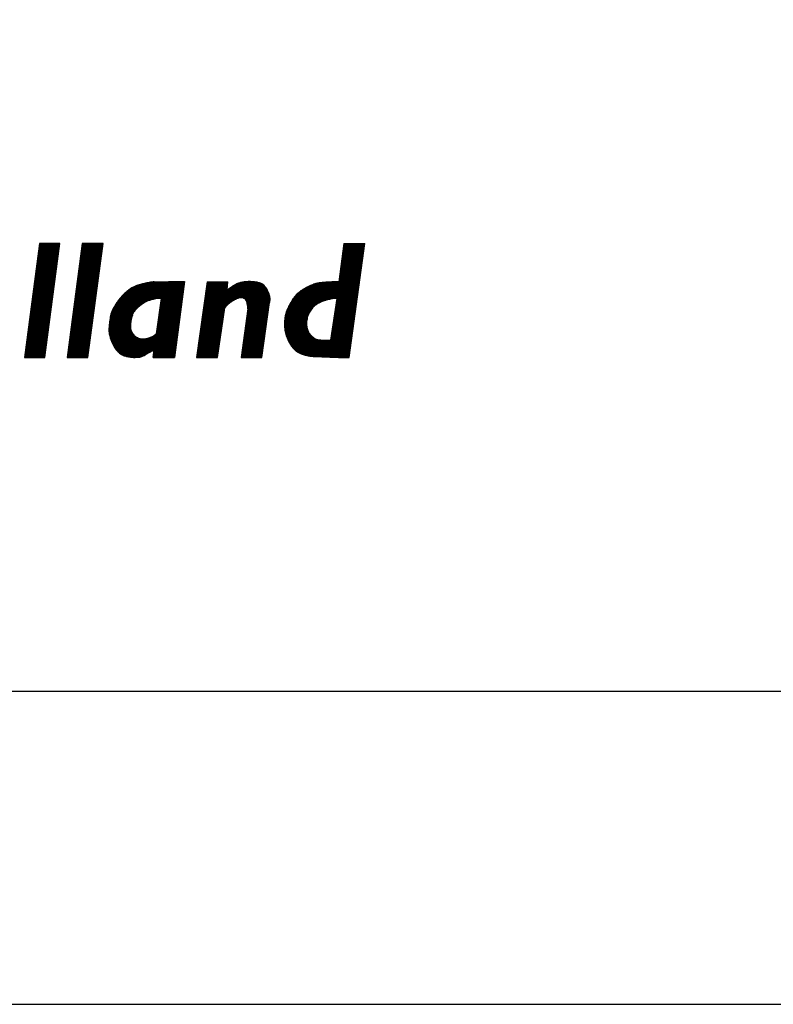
# Model space of a CAD drawing. Extents: x 272479 to 273074, y 965943 to 966363.
# Tile 15 of 25: x 272988 to 273000, y 965943 to 965959. Entities that reach past the tile are written whole.
import ezdxf
from ezdxf.enums import TextEntityAlignment as Align

# ---------------------------------------------------------------- set-up
doc = ezdxf.new("R2010")
doc.units = 0
doc.header["$LTSCALE"] = 0.25
doc.header["$MEASUREMENT"] = 0
doc.layers.get('0').update_dxf_attribs({"linetype": 'CONTINUOUS'})
doc.layers.add('01-CALQUE', color=1, linetype='CONTINUOUS')
doc.layers.add('SIV-VRI-TEKST', color=1, linetype='CONTINUOUS')
doc.styles.add('ISO', font='isocp.shx')

# ---------------------------------------------------------------- blocks, each defined once
blk = doc.blocks.new('NB_KAA0')
at = {"color": 1}
blk.add_lwpolyline([(1189, 0), (1189, 841), (0, 841), (0, 0)], close=True, dxfattribs=at)
at = {"color": 5}
blk.add_lwpolyline([(1179, 10), (1179, 831), (25, 831), (25, 10)], close=True, dxfattribs=at)
at = {"color": 1, "style": 'ISO', "width": 0.8}
blk.add_attdef('PLOTDATUM', (23, 10), '', height=2, rotation=90, dxfattribs=at)
blk.add_attdef('FILENAAM', text='', height=2, dxfattribs=at).set_placement((1179, 7), align=Align.RIGHT)
blk = doc.blocks.new('N-h-ond')
at = {"color": 0, "linetype": 'Continuous'}
for p, q in [((-80.214, 7.085), (-79.887, 7.085)), ((-80.212, 7.1), (-79.885, 7.1)), ((-80.21, 7.115), (-79.883, 7.115)), ((-80.208, 7.13), (-79.881, 7.13)), ((-80.206, 7.145), (-79.879, 7.145)), ((-79.533, 7.085), (-79.199, 7.085)), ((-79.531, 7.1), (-79.197, 7.1)), ((-79.529, 7.115), (-79.195, 7.115)), ((-79.527, 7.13), (-79.193, 7.13)), ((-79.525, 7.145), (-79.191, 7.145)), ((-75.356, 7.085), (-75.019, 7.085)), ((-75.354, 7.1), (-75.017, 7.1)), ((-75.352, 7.115), (-75.014, 7.115)), ((-75.35, 7.13), (-75.012, 7.13)), ((-75.348, 7.145), (-75.01, 7.145)), ((-80.236, 6.92), (-79.909, 6.92)), ((-80.234, 6.935), (-79.907, 6.935)), ((-80.232, 6.95), (-79.905, 6.95)), ((-80.23, 6.965), (-79.903, 6.965)), ((-80.228, 6.98), (-79.901, 6.98)), ((-80.226, 6.995), (-79.899, 6.995)), ((-80.224, 7.01), (-79.897, 7.01)), ((-80.222, 7.025), (-79.895, 7.025)), ((-80.22, 7.04), (-79.893, 7.04)), ((-80.218, 7.055), (-79.891, 7.055)), ((-80.216, 7.07), (-79.889, 7.07)), ((-79.555, 6.92), (-79.221, 6.92)), ((-79.553, 6.935), (-79.219, 6.935)), ((-79.551, 6.95), (-79.217, 6.95)), ((-79.549, 6.965), (-79.215, 6.965)), ((-79.547, 6.98), (-79.213, 6.98)), ((-79.545, 6.995), (-79.211, 6.995)), ((-79.543, 7.01), (-79.209, 7.01)), ((-79.541, 7.025), (-79.207, 7.025)), ((-79.539, 7.04), (-79.205, 7.04)), ((-79.537, 7.055), (-79.203, 7.055)), ((-79.535, 7.07), (-79.201, 7.07)), ((-75.377, 6.92), (-75.041, 6.92)), ((-75.375, 6.935), (-75.039, 6.935)), ((-75.373, 6.95), (-75.037, 6.95)), ((-75.371, 6.965), (-75.035, 6.965)), ((-75.369, 6.98), (-75.033, 6.98)), ((-75.367, 6.995), (-75.031, 6.995)), ((-75.365, 7.01), (-75.029, 7.01)), ((-75.364, 7.025), (-75.027, 7.025)), ((-75.362, 7.04), (-75.025, 7.04)), ((-75.36, 7.055), (-75.023, 7.055)), ((-75.358, 7.07), (-75.021, 7.07)), ((-80.256, 6.77), (-79.929, 6.77)), ((-80.254, 6.785), (-79.927, 6.785)), ((-80.252, 6.8), (-79.925, 6.8)), ((-80.25, 6.815), (-79.923, 6.815)), ((-80.248, 6.83), (-79.921, 6.83)), ((-80.246, 6.845), (-79.919, 6.845)), ((-80.244, 6.86), (-79.917, 6.86)), ((-80.242, 6.875), (-79.915, 6.875)), ((-80.24, 6.89), (-79.913, 6.89)), ((-80.238, 6.905), (-79.911, 6.905)), ((-79.574, 6.77), (-79.241, 6.77)), ((-79.572, 6.785), (-79.239, 6.785)), ((-79.57, 6.8), (-79.237, 6.8)), ((-79.568, 6.815), (-79.235, 6.815)), ((-79.566, 6.83), (-79.233, 6.83)), ((-79.564, 6.845), (-79.231, 6.845)), ((-79.562, 6.86), (-79.229, 6.86)), ((-79.56, 6.875), (-79.227, 6.875)), ((-79.559, 6.89), (-79.225, 6.89)), ((-79.557, 6.905), (-79.223, 6.905)), ((-75.396, 6.77), (-75.062, 6.77)), ((-75.394, 6.785), (-75.06, 6.785)), ((-75.392, 6.8), (-75.058, 6.8)), ((-75.391, 6.815), (-75.056, 6.815)), ((-75.389, 6.83), (-75.054, 6.83)), ((-75.387, 6.845), (-75.052, 6.845)), ((-75.385, 6.86), (-75.05, 6.86)), ((-75.383, 6.875), (-75.047, 6.875)), ((-75.381, 6.89), (-75.045, 6.89)), ((-75.379, 6.905), (-75.043, 6.905)), ((-80.278, 6.605), (-79.951, 6.605)), ((-80.276, 6.62), (-79.949, 6.62)), ((-80.274, 6.635), (-79.947, 6.635)), ((-80.272, 6.65), (-79.945, 6.65)), ((-80.27, 6.665), (-79.943, 6.665)), ((-80.268, 6.68), (-79.941, 6.68)), ((-80.266, 6.695), (-79.939, 6.695)), ((-80.264, 6.71), (-79.937, 6.71)), ((-80.262, 6.725), (-79.935, 6.725)), ((-80.26, 6.74), (-79.933, 6.74)), ((-80.258, 6.755), (-79.931, 6.755)), ((-79.596, 6.605), (-79.263, 6.605)), ((-79.594, 6.62), (-79.261, 6.62)), ((-79.592, 6.635), (-79.259, 6.635)), ((-79.59, 6.65), (-79.257, 6.65)), ((-79.588, 6.665), (-79.255, 6.665)), ((-79.586, 6.68), (-79.253, 6.68)), ((-79.584, 6.695), (-79.251, 6.695)), ((-79.582, 6.71), (-79.249, 6.71)), ((-79.58, 6.725), (-79.247, 6.725)), ((-79.578, 6.74), (-79.245, 6.74)), ((-79.576, 6.755), (-79.243, 6.755)), ((-75.418, 6.605), (-75.085, 6.605)), ((-75.416, 6.62), (-75.082, 6.62)), ((-75.414, 6.635), (-75.08, 6.635)), ((-75.412, 6.65), (-75.078, 6.65)), ((-75.41, 6.665), (-75.076, 6.665)), ((-75.408, 6.68), (-75.074, 6.68)), ((-75.406, 6.695), (-75.072, 6.695)), ((-75.404, 6.71), (-75.07, 6.71)), ((-75.402, 6.725), (-75.068, 6.725)), ((-75.4, 6.74), (-75.066, 6.74)), ((-75.398, 6.755), (-75.064, 6.755)), ((-80.297, 6.455), (-79.971, 6.455)), ((-80.296, 6.47), (-79.969, 6.47)), ((-80.294, 6.485), (-79.967, 6.485)), ((-80.292, 6.5), (-79.965, 6.5)), ((-80.29, 6.515), (-79.963, 6.515)), ((-80.288, 6.53), (-79.961, 6.53)), ((-80.286, 6.545), (-79.959, 6.545)), ((-80.284, 6.56), (-79.957, 6.56)), ((-80.282, 6.575), (-79.955, 6.575)), ((-80.28, 6.59), (-79.953, 6.59)), ((-79.616, 6.455), (-79.283, 6.455)), ((-79.614, 6.47), (-79.281, 6.47)), ((-79.612, 6.485), (-79.279, 6.485)), ((-79.61, 6.5), (-79.277, 6.5)), ((-79.608, 6.515), (-79.275, 6.515)), ((-79.606, 6.53), (-79.273, 6.53)), ((-79.604, 6.545), (-79.271, 6.545)), ((-79.602, 6.56), (-79.269, 6.56)), ((-79.6, 6.575), (-79.267, 6.575)), ((-79.598, 6.59), (-79.265, 6.59)), ((-78.697, 6.455), (-77.899, 6.455)), ((-78.664, 6.47), (-77.897, 6.47)), ((-78.624, 6.485), (-77.895, 6.485)), ((-78.573, 6.5), (-77.893, 6.5)), ((-78.512, 6.515), (-77.891, 6.515)), ((-78.429, 6.53), (-77.889, 6.53)), ((-77.542, 6.455), (-77.205, 6.455)), ((-77.54, 6.47), (-77.203, 6.47)), ((-77.538, 6.485), (-77.202, 6.485)), ((-77.536, 6.5), (-77.2, 6.5)), ((-77.534, 6.515), (-77.199, 6.515)), ((-77.532, 6.53), (-77.197, 6.53)), ((-77.14, 6.455), (-76.602, 6.455)), ((-77.117, 6.47), (-76.614, 6.47)), ((-77.091, 6.485), (-76.629, 6.485)), ((-77.061, 6.5), (-76.647, 6.5)), ((-77.026, 6.515), (-76.68, 6.515)), ((-76.966, 6.53), (-76.743, 6.53)), ((-75.924, 6.455), (-75.105, 6.455)), ((-75.891, 6.47), (-75.103, 6.47)), ((-75.855, 6.485), (-75.101, 6.485)), ((-75.814, 6.5), (-75.099, 6.5)), ((-75.76, 6.515), (-75.097, 6.515)), ((-75.625, 6.53), (-75.095, 6.53)), ((-75.425, 6.545), (-75.093, 6.545)), ((-75.423, 6.56), (-75.091, 6.56)), ((-75.421, 6.575), (-75.089, 6.575)), ((-75.419, 6.59), (-75.087, 6.59)), ((-80.319, 6.29), (-79.993, 6.29)), ((-80.317, 6.305), (-79.991, 6.305)), ((-80.315, 6.32), (-79.989, 6.32)), ((-80.313, 6.335), (-79.987, 6.335)), ((-80.311, 6.35), (-79.985, 6.35)), ((-80.309, 6.365), (-79.983, 6.365)), ((-80.307, 6.38), (-79.981, 6.38)), ((-80.305, 6.395), (-79.979, 6.395)), ((-80.303, 6.41), (-79.977, 6.41)), ((-80.301, 6.425), (-79.975, 6.425)), ((-80.299, 6.44), (-79.973, 6.44)), ((-79.637, 6.29), (-79.305, 6.29)), ((-79.635, 6.305), (-79.303, 6.305)), ((-79.633, 6.32), (-79.301, 6.32)), ((-79.631, 6.335), (-79.299, 6.335)), ((-79.629, 6.35), (-79.297, 6.35)), ((-79.627, 6.365), (-79.295, 6.365)), ((-79.625, 6.38), (-79.293, 6.38)), ((-79.623, 6.395), (-79.291, 6.395)), ((-79.621, 6.41), (-79.289, 6.41)), ((-79.62, 6.425), (-79.287, 6.425)), ((-79.618, 6.44), (-79.285, 6.44)), ((-78.905, 6.29), (-77.921, 6.29)), ((-78.891, 6.305), (-77.919, 6.305)), ((-78.878, 6.32), (-77.917, 6.32)), ((-78.863, 6.335), (-77.915, 6.335)), ((-78.848, 6.35), (-77.913, 6.35)), ((-78.832, 6.365), (-77.911, 6.365)), ((-78.814, 6.38), (-77.909, 6.38)), ((-78.796, 6.395), (-77.907, 6.395)), ((-78.775, 6.41), (-77.905, 6.41)), ((-78.752, 6.425), (-77.903, 6.425)), ((-78.726, 6.44), (-77.901, 6.44)), ((-77.565, 6.29), (-76.527, 6.29)), ((-77.563, 6.305), (-76.531, 6.305)), ((-77.561, 6.32), (-76.534, 6.32)), ((-77.559, 6.335), (-76.538, 6.335)), ((-77.557, 6.35), (-76.543, 6.35)), ((-77.555, 6.365), (-76.549, 6.365)), ((-77.553, 6.38), (-76.556, 6.38)), ((-77.551, 6.395), (-76.564, 6.395)), ((-77.549, 6.41), (-77.209, 6.41)), ((-77.546, 6.425), (-77.208, 6.425)), ((-77.544, 6.44), (-77.206, 6.44)), ((-77.207, 6.41), (-76.572, 6.41)), ((-77.185, 6.425), (-76.581, 6.425)), ((-77.162, 6.44), (-76.591, 6.44)), ((-76.139, 6.29), (-75.128, 6.29)), ((-76.127, 6.305), (-75.126, 6.305)), ((-76.114, 6.32), (-75.124, 6.32)), ((-76.1, 6.335), (-75.122, 6.335)), ((-76.084, 6.35), (-75.12, 6.35)), ((-76.067, 6.365), (-75.118, 6.365)), ((-76.048, 6.38), (-75.115, 6.38)), ((-76.027, 6.395), (-75.113, 6.395)), ((-76.004, 6.41), (-75.111, 6.41)), ((-75.979, 6.425), (-75.109, 6.425)), ((-75.953, 6.44), (-75.107, 6.44)), ((-80.339, 6.14), (-80.013, 6.14)), ((-80.337, 6.155), (-80.011, 6.155)), ((-80.335, 6.17), (-80.009, 6.17)), ((-80.333, 6.185), (-80.007, 6.185)), ((-80.331, 6.2), (-80.005, 6.2)), ((-80.329, 6.215), (-80.003, 6.215)), ((-80.327, 6.23), (-80.001, 6.23)), ((-80.325, 6.245), (-79.999, 6.245)), ((-80.323, 6.26), (-79.997, 6.26)), ((-80.321, 6.275), (-79.995, 6.275)), ((-79.657, 6.14), (-79.325, 6.14)), ((-79.655, 6.155), (-79.323, 6.155)), ((-79.653, 6.17), (-79.321, 6.17)), ((-79.651, 6.185), (-79.319, 6.185)), ((-79.649, 6.2), (-79.317, 6.2)), ((-79.647, 6.215), (-79.315, 6.215)), ((-79.645, 6.23), (-79.313, 6.23)), ((-79.643, 6.245), (-79.311, 6.245)), ((-79.641, 6.26), (-79.309, 6.26)), ((-79.639, 6.275), (-79.307, 6.275)), ((-79.012, 6.14), (-78.62, 6.14)), ((-79.003, 6.155), (-78.602, 6.155)), ((-78.993, 6.17), (-78.582, 6.17)), ((-78.984, 6.185), (-78.561, 6.185)), ((-78.974, 6.2), (-78.539, 6.2)), ((-78.963, 6.215), (-78.514, 6.215)), ((-78.952, 6.23), (-78.482, 6.23)), ((-78.941, 6.245), (-78.436, 6.245)), ((-78.929, 6.26), (-78.383, 6.26)), ((-78.917, 6.275), (-77.923, 6.275)), ((-78.282, 6.14), (-77.941, 6.14)), ((-78.28, 6.155), (-77.939, 6.155)), ((-78.278, 6.17), (-77.937, 6.17)), ((-78.276, 6.185), (-77.935, 6.185)), ((-78.274, 6.2), (-77.933, 6.2)), ((-78.271, 6.215), (-77.931, 6.215)), ((-78.269, 6.23), (-77.929, 6.23)), ((-78.267, 6.245), (-77.927, 6.245)), ((-78.265, 6.26), (-77.925, 6.26)), ((-77.587, 6.14), (-77.231, 6.14)), ((-77.584, 6.155), (-77.218, 6.155)), ((-77.582, 6.17), (-77.204, 6.17)), ((-77.58, 6.185), (-77.186, 6.185)), ((-77.578, 6.2), (-77.166, 6.2)), ((-77.576, 6.215), (-77.145, 6.215)), ((-77.574, 6.23), (-77.122, 6.23)), ((-77.572, 6.245), (-77.097, 6.245)), ((-77.57, 6.26), (-77.069, 6.26)), ((-77.568, 6.275), (-77.029, 6.275)), ((-76.945, 6.275), (-76.525, 6.275)), ((-76.923, 6.26), (-76.524, 6.26)), ((-76.911, 6.245), (-76.525, 6.245)), ((-76.902, 6.23), (-76.527, 6.23)), ((-76.896, 6.215), (-76.529, 6.215)), ((-76.892, 6.2), (-76.531, 6.2)), ((-76.888, 6.185), (-76.534, 6.185)), ((-76.884, 6.17), (-76.536, 6.17)), ((-76.882, 6.155), (-76.538, 6.155)), ((-76.88, 6.14), (-76.54, 6.14)), ((-76.229, 6.14), (-75.827, 6.14)), ((-76.221, 6.155), (-75.811, 6.155)), ((-76.214, 6.17), (-75.791, 6.17)), ((-76.206, 6.185), (-75.768, 6.185)), ((-76.198, 6.2), (-75.741, 6.2)), ((-76.189, 6.215), (-75.711, 6.215)), ((-76.18, 6.23), (-75.676, 6.23)), ((-76.171, 6.245), (-75.629, 6.245)), ((-76.161, 6.26), (-75.566, 6.26)), ((-76.15, 6.275), (-75.13, 6.275)), ((-75.477, 6.14), (-75.148, 6.14)), ((-75.475, 6.155), (-75.146, 6.155)), ((-75.473, 6.17), (-75.144, 6.17)), ((-75.47, 6.185), (-75.142, 6.185)), ((-75.468, 6.2), (-75.14, 6.2)), ((-75.466, 6.215), (-75.138, 6.215)), ((-75.464, 6.23), (-75.136, 6.23)), ((-75.461, 6.245), (-75.134, 6.245)), ((-75.459, 6.26), (-75.132, 6.26)), ((-80.361, 5.975), (-80.035, 5.975)), ((-80.359, 5.99), (-80.033, 5.99)), ((-80.357, 6.005), (-80.031, 6.005)), ((-80.355, 6.02), (-80.029, 6.02)), ((-80.353, 6.035), (-80.027, 6.035)), ((-80.351, 6.05), (-80.025, 6.05)), ((-80.349, 6.065), (-80.023, 6.065)), ((-80.347, 6.08), (-80.021, 6.08)), ((-80.345, 6.095), (-80.019, 6.095)), ((-80.343, 6.11), (-80.017, 6.11)), ((-80.341, 6.125), (-80.015, 6.125)), ((-79.679, 5.975), (-79.347, 5.975)), ((-79.677, 5.99), (-79.345, 5.99)), ((-79.675, 6.005), (-79.343, 6.005)), ((-79.673, 6.02), (-79.341, 6.02)), ((-79.671, 6.035), (-79.339, 6.035)), ((-79.669, 6.05), (-79.337, 6.05)), ((-79.667, 6.065), (-79.335, 6.065)), ((-79.665, 6.08), (-79.333, 6.08)), ((-79.663, 6.095), (-79.331, 6.095)), ((-79.661, 6.11), (-79.329, 6.11)), ((-79.659, 6.125), (-79.327, 6.125)), ((-79.074, 5.975), (-78.731, 5.975)), ((-79.071, 5.99), (-78.727, 5.99)), ((-79.068, 6.005), (-78.722, 6.005)), ((-79.064, 6.02), (-78.716, 6.02)), ((-79.06, 6.035), (-78.709, 6.035)), ((-79.055, 6.05), (-78.701, 6.05)), ((-79.05, 6.065), (-78.691, 6.065)), ((-79.043, 6.08), (-78.679, 6.08)), ((-79.036, 6.095), (-78.667, 6.095)), ((-79.028, 6.11), (-78.652, 6.11)), ((-79.02, 6.125), (-78.637, 6.125)), ((-78.305, 5.975), (-77.963, 5.975)), ((-78.303, 5.99), (-77.961, 5.99)), ((-78.301, 6.005), (-77.959, 6.005)), ((-78.299, 6.02), (-77.957, 6.02)), ((-78.297, 6.035), (-77.955, 6.035)), ((-78.295, 6.05), (-77.953, 6.05)), ((-78.293, 6.065), (-77.951, 6.065)), ((-78.291, 6.08), (-77.949, 6.08)), ((-78.288, 6.095), (-77.947, 6.095)), ((-78.286, 6.11), (-77.945, 6.11)), ((-78.284, 6.125), (-77.943, 6.125)), ((-77.61, 5.975), (-77.268, 5.975)), ((-77.608, 5.99), (-77.265, 5.99)), ((-77.606, 6.005), (-77.263, 6.005)), ((-77.604, 6.02), (-77.261, 6.02)), ((-77.601, 6.035), (-77.259, 6.035)), ((-77.599, 6.05), (-77.256, 6.05)), ((-77.597, 6.065), (-77.254, 6.065)), ((-77.595, 6.08), (-77.252, 6.08)), ((-77.593, 6.095), (-77.25, 6.095)), ((-77.591, 6.11), (-77.247, 6.11)), ((-77.589, 6.125), (-77.244, 6.125)), ((-76.899, 5.975), (-76.564, 5.975)), ((-76.896, 5.99), (-76.562, 5.99)), ((-76.894, 6.005), (-76.56, 6.005)), ((-76.892, 6.02), (-76.558, 6.02)), ((-76.89, 6.035), (-76.555, 6.035)), ((-76.888, 6.05), (-76.553, 6.05)), ((-76.886, 6.065), (-76.551, 6.065)), ((-76.884, 6.08), (-76.549, 6.08)), ((-76.882, 6.095), (-76.547, 6.095)), ((-76.88, 6.125), (-76.542, 6.125)), ((-76.88, 6.11), (-76.544, 6.11)), ((-76.286, 5.975), (-75.927, 5.975)), ((-76.283, 5.99), (-75.922, 5.99)), ((-76.28, 6.005), (-75.917, 6.005)), ((-76.276, 6.02), (-75.911, 6.02)), ((-76.272, 6.035), (-75.904, 6.035)), ((-76.267, 6.05), (-75.896, 6.05)), ((-76.262, 6.065), (-75.887, 6.065)), ((-76.256, 6.08), (-75.877, 6.08)), ((-76.249, 6.095), (-75.867, 6.095)), ((-76.243, 6.11), (-75.855, 6.11)), ((-76.236, 6.125), (-75.842, 6.125)), ((-75.502, 5.975), (-75.171, 5.975)), ((-75.5, 5.99), (-75.169, 5.99)), ((-75.498, 6.005), (-75.167, 6.005)), ((-75.495, 6.02), (-75.165, 6.02)), ((-75.493, 6.035), (-75.163, 6.035)), ((-75.491, 6.05), (-75.161, 6.05)), ((-75.489, 6.065), (-75.159, 6.065)), ((-75.486, 6.08), (-75.157, 6.08)), ((-75.484, 6.095), (-75.155, 6.095)), ((-75.482, 6.11), (-75.153, 6.11)), ((-75.479, 6.125), (-75.15, 6.125)), ((-80.381, 5.825), (-80.055, 5.825)), ((-80.379, 5.84), (-80.053, 5.84)), ((-80.377, 5.855), (-80.051, 5.855)), ((-80.375, 5.87), (-80.049, 5.87)), ((-80.373, 5.885), (-80.047, 5.885)), ((-80.371, 5.9), (-80.045, 5.9)), ((-80.369, 5.915), (-80.043, 5.915)), ((-80.367, 5.93), (-80.041, 5.93)), ((-80.365, 5.945), (-80.039, 5.945)), ((-80.363, 5.96), (-80.037, 5.96)), ((-79.698, 5.825), (-79.367, 5.825)), ((-79.696, 5.84), (-79.365, 5.84)), ((-79.694, 5.855), (-79.363, 5.855)), ((-79.692, 5.87), (-79.361, 5.87)), ((-79.69, 5.885), (-79.359, 5.885)), ((-79.688, 5.9), (-79.357, 5.9)), ((-79.686, 5.915), (-79.355, 5.915)), ((-79.684, 5.93), (-79.353, 5.93)), ((-79.682, 5.945), (-79.351, 5.945)), ((-79.681, 5.96), (-79.349, 5.96)), ((-79.094, 5.825), (-78.754, 5.825)), ((-79.093, 5.84), (-78.754, 5.84)), ((-79.092, 5.855), (-78.753, 5.855)), ((-79.09, 5.87), (-78.752, 5.87)), ((-79.089, 5.885), (-78.75, 5.885)), ((-79.087, 5.9), (-78.748, 5.9)), ((-79.084, 5.915), (-78.745, 5.915)), ((-79.082, 5.93), (-78.742, 5.93)), ((-79.08, 5.945), (-78.739, 5.945)), ((-79.077, 5.96), (-78.735, 5.96)), ((-78.327, 5.825), (-77.983, 5.825)), ((-78.325, 5.84), (-77.981, 5.84)), ((-78.322, 5.855), (-77.979, 5.855)), ((-78.32, 5.87), (-77.977, 5.87)), ((-78.318, 5.885), (-77.975, 5.885)), ((-78.316, 5.9), (-77.973, 5.9)), ((-78.314, 5.915), (-77.971, 5.915)), ((-78.312, 5.93), (-77.969, 5.93)), ((-78.31, 5.945), (-77.967, 5.945)), ((-78.308, 5.96), (-77.965, 5.96)), ((-77.631, 5.825), (-77.29, 5.825)), ((-77.629, 5.84), (-77.288, 5.84)), ((-77.627, 5.855), (-77.286, 5.855)), ((-77.625, 5.87), (-77.283, 5.87)), ((-77.623, 5.885), (-77.281, 5.885)), ((-77.62, 5.9), (-77.279, 5.9)), ((-77.618, 5.915), (-77.277, 5.915)), ((-77.616, 5.93), (-77.274, 5.93)), ((-77.614, 5.945), (-77.272, 5.945)), ((-77.612, 5.96), (-77.27, 5.96)), ((-76.919, 5.825), (-76.586, 5.825)), ((-76.917, 5.84), (-76.584, 5.84)), ((-76.915, 5.855), (-76.582, 5.855)), ((-76.913, 5.87), (-76.579, 5.87)), ((-76.911, 5.885), (-76.577, 5.885)), ((-76.909, 5.9), (-76.575, 5.9)), ((-76.907, 5.915), (-76.573, 5.915)), ((-76.905, 5.93), (-76.571, 5.93)), ((-76.903, 5.945), (-76.569, 5.945)), ((-76.901, 5.96), (-76.566, 5.96)), ((-76.296, 5.87), (-75.943, 5.87)), ((-76.296, 5.855), (-75.943, 5.855)), ((-76.295, 5.9), (-75.941, 5.9)), ((-76.295, 5.885), (-75.942, 5.885)), ((-76.295, 5.84), (-75.942, 5.84)), ((-76.295, 5.825), (-75.94, 5.825)), ((-76.294, 5.915), (-75.94, 5.915)), ((-76.292, 5.93), (-75.937, 5.93)), ((-76.291, 5.945), (-75.935, 5.945)), ((-76.289, 5.96), (-75.931, 5.96)), ((-75.525, 5.825), (-75.192, 5.825)), ((-75.522, 5.84), (-75.19, 5.84)), ((-75.52, 5.855), (-75.188, 5.855)), ((-75.518, 5.87), (-75.186, 5.87)), ((-75.516, 5.885), (-75.183, 5.885)), ((-75.513, 5.9), (-75.181, 5.9)), ((-75.511, 5.915), (-75.179, 5.915)), ((-75.509, 5.93), (-75.177, 5.93)), ((-75.507, 5.945), (-75.175, 5.945)), ((-75.504, 5.96), (-75.173, 5.96)), ((-80.401, 5.675), (-80.075, 5.675)), ((-80.399, 5.69), (-80.073, 5.69)), ((-80.397, 5.705), (-80.071, 5.705)), ((-80.395, 5.72), (-80.069, 5.72)), ((-80.393, 5.735), (-80.067, 5.735)), ((-80.391, 5.75), (-80.065, 5.75)), ((-80.389, 5.765), (-80.063, 5.765)), ((-80.387, 5.78), (-80.061, 5.78)), ((-80.385, 5.795), (-80.059, 5.795)), ((-80.383, 5.81), (-80.057, 5.81)), ((-79.718, 5.675), (-79.387, 5.675)), ((-79.716, 5.69), (-79.385, 5.69)), ((-79.714, 5.705), (-79.383, 5.705)), ((-79.712, 5.72), (-79.381, 5.72)), ((-79.71, 5.735), (-79.379, 5.735)), ((-79.708, 5.75), (-79.377, 5.75)), ((-79.706, 5.765), (-79.375, 5.765)), ((-79.704, 5.78), (-79.373, 5.78)), ((-79.702, 5.795), (-79.371, 5.795)), ((-79.7, 5.81), (-79.369, 5.81)), ((-79.096, 5.795), (-78.752, 5.795)), ((-79.096, 5.78), (-78.75, 5.78)), ((-79.096, 5.765), (-78.746, 5.765)), ((-79.095, 5.81), (-78.753, 5.81)), ((-79.095, 5.75), (-78.741, 5.75)), ((-79.095, 5.735), (-78.735, 5.735)), ((-79.093, 5.72), (-78.726, 5.72)), ((-79.091, 5.705), (-78.716, 5.705)), ((-79.089, 5.69), (-78.703, 5.69)), ((-79.085, 5.675), (-78.687, 5.675)), ((-78.385, 5.675), (-78.003, 5.675)), ((-78.364, 5.69), (-78.001, 5.69)), ((-78.345, 5.705), (-77.999, 5.705)), ((-78.342, 5.72), (-77.997, 5.72)), ((-78.339, 5.735), (-77.995, 5.735)), ((-78.337, 5.75), (-77.993, 5.75)), ((-78.335, 5.765), (-77.991, 5.765)), ((-78.333, 5.78), (-77.989, 5.78)), ((-78.331, 5.795), (-77.987, 5.795)), ((-78.329, 5.81), (-77.985, 5.81)), ((-77.652, 5.675), (-77.313, 5.675)), ((-77.65, 5.69), (-77.311, 5.69)), ((-77.648, 5.705), (-77.308, 5.705)), ((-77.646, 5.72), (-77.306, 5.72)), ((-77.644, 5.735), (-77.304, 5.735)), ((-77.642, 5.75), (-77.302, 5.75)), ((-77.64, 5.765), (-77.299, 5.765)), ((-77.637, 5.78), (-77.297, 5.78)), ((-77.635, 5.795), (-77.295, 5.795)), ((-77.633, 5.81), (-77.293, 5.81)), ((-76.94, 5.675), (-76.608, 5.675)), ((-76.937, 5.69), (-76.606, 5.69)), ((-76.935, 5.705), (-76.604, 5.705)), ((-76.933, 5.72), (-76.601, 5.72)), ((-76.931, 5.735), (-76.599, 5.735)), ((-76.929, 5.75), (-76.597, 5.75)), ((-76.927, 5.765), (-76.595, 5.765)), ((-76.925, 5.78), (-76.593, 5.78)), ((-76.923, 5.795), (-76.59, 5.795)), ((-76.921, 5.81), (-76.588, 5.81)), ((-76.293, 5.81), (-75.938, 5.81)), ((-76.292, 5.795), (-75.935, 5.795)), ((-76.29, 5.78), (-75.93, 5.78)), ((-76.288, 5.765), (-75.925, 5.765)), ((-76.285, 5.75), (-75.919, 5.75)), ((-76.282, 5.735), (-75.911, 5.735)), ((-76.279, 5.72), (-75.902, 5.72)), ((-76.275, 5.705), (-75.892, 5.705)), ((-76.271, 5.69), (-75.88, 5.69)), ((-76.266, 5.675), (-75.865, 5.675)), ((-75.547, 5.675), (-75.212, 5.675)), ((-75.545, 5.69), (-75.21, 5.69)), ((-75.543, 5.705), (-75.208, 5.705)), ((-75.54, 5.72), (-75.206, 5.72)), ((-75.538, 5.735), (-75.204, 5.735)), ((-75.536, 5.75), (-75.202, 5.75)), ((-75.534, 5.765), (-75.2, 5.765)), ((-75.531, 5.78), (-75.198, 5.78)), ((-75.529, 5.795), (-75.196, 5.795)), ((-75.527, 5.81), (-75.194, 5.81)), ((-80.423, 5.51), (-80.097, 5.51)), ((-80.421, 5.525), (-80.095, 5.525)), ((-80.419, 5.54), (-80.093, 5.54)), ((-80.417, 5.555), (-80.091, 5.555)), ((-80.415, 5.57), (-80.089, 5.57)), ((-80.413, 5.585), (-80.087, 5.585)), ((-80.411, 5.6), (-80.085, 5.6)), ((-80.409, 5.615), (-80.083, 5.615)), ((-80.407, 5.63), (-80.081, 5.63)), ((-80.405, 5.645), (-80.079, 5.645)), ((-80.403, 5.66), (-80.077, 5.66)), ((-79.74, 5.51), (-79.409, 5.51)), ((-79.738, 5.525), (-79.407, 5.525)), ((-79.736, 5.54), (-79.405, 5.54)), ((-79.734, 5.555), (-79.403, 5.555)), ((-79.732, 5.57), (-79.401, 5.57)), ((-79.73, 5.585), (-79.399, 5.585)), ((-79.728, 5.6), (-79.397, 5.6)), ((-79.726, 5.615), (-79.395, 5.615)), ((-79.724, 5.63), (-79.393, 5.63)), ((-79.722, 5.645), (-79.391, 5.645)), ((-79.72, 5.66), (-79.389, 5.66)), ((-79.081, 5.66), (-78.667, 5.66)), ((-79.076, 5.645), (-78.642, 5.645)), ((-79.071, 5.63), (-78.597, 5.63)), ((-79.066, 5.615), (-78.012, 5.615)), ((-79.061, 5.6), (-78.014, 5.6)), ((-79.055, 5.585), (-78.016, 5.585)), ((-79.049, 5.57), (-78.018, 5.57)), ((-79.042, 5.555), (-78.02, 5.555)), ((-79.035, 5.54), (-78.022, 5.54)), ((-79.028, 5.525), (-78.024, 5.525)), ((-79.02, 5.51), (-78.026, 5.51)), ((-78.5, 5.63), (-78.01, 5.63)), ((-78.451, 5.645), (-78.008, 5.645)), ((-78.412, 5.66), (-78.005, 5.66)), ((-77.675, 5.51), (-77.338, 5.51)), ((-77.673, 5.525), (-77.335, 5.525)), ((-77.671, 5.54), (-77.333, 5.54)), ((-77.669, 5.555), (-77.331, 5.555)), ((-77.667, 5.57), (-77.329, 5.57)), ((-77.665, 5.585), (-77.326, 5.585)), ((-77.663, 5.6), (-77.324, 5.6)), ((-77.661, 5.615), (-77.322, 5.615)), ((-77.659, 5.63), (-77.32, 5.63)), ((-77.656, 5.645), (-77.317, 5.645)), ((-77.654, 5.66), (-77.315, 5.66)), ((-76.962, 5.51), (-76.632, 5.51)), ((-76.96, 5.525), (-76.63, 5.525)), ((-76.958, 5.54), (-76.628, 5.54)), ((-76.956, 5.555), (-76.625, 5.555)), ((-76.954, 5.57), (-76.623, 5.57)), ((-76.952, 5.585), (-76.621, 5.585)), ((-76.95, 5.6), (-76.619, 5.6)), ((-76.948, 5.615), (-76.617, 5.615)), ((-76.946, 5.63), (-76.614, 5.63)), ((-76.944, 5.645), (-76.612, 5.645)), ((-76.942, 5.66), (-76.61, 5.66)), ((-76.26, 5.66), (-75.849, 5.66)), ((-76.255, 5.645), (-75.83, 5.645)), ((-76.248, 5.63), (-75.807, 5.63)), ((-76.242, 5.615), (-75.773, 5.615)), ((-76.235, 5.6), (-75.223, 5.6)), ((-76.228, 5.585), (-75.225, 5.585)), ((-76.22, 5.57), (-75.227, 5.57)), ((-76.211, 5.555), (-75.229, 5.555)), ((-76.202, 5.54), (-75.231, 5.54)), ((-76.193, 5.525), (-75.233, 5.525)), ((-76.182, 5.51), (-75.235, 5.51)), ((-75.556, 5.615), (-75.221, 5.615)), ((-75.554, 5.63), (-75.218, 5.63)), ((-75.552, 5.645), (-75.216, 5.645)), ((-75.549, 5.66), (-75.214, 5.66)), ((-80.443, 5.36), (-80.117, 5.36)), ((-80.441, 5.375), (-80.115, 5.375)), ((-80.439, 5.39), (-80.113, 5.39)), ((-80.437, 5.405), (-80.111, 5.405)), ((-80.435, 5.42), (-80.109, 5.42)), ((-80.433, 5.435), (-80.107, 5.435)), ((-80.431, 5.45), (-80.105, 5.45)), ((-80.429, 5.465), (-80.103, 5.465)), ((-80.427, 5.48), (-80.101, 5.48)), ((-80.425, 5.495), (-80.099, 5.495)), ((-79.759, 5.36), (-79.429, 5.36)), ((-79.757, 5.375), (-79.427, 5.375)), ((-79.755, 5.39), (-79.425, 5.39)), ((-79.753, 5.405), (-79.423, 5.405)), ((-79.751, 5.42), (-79.421, 5.42)), ((-79.749, 5.435), (-79.419, 5.435)), ((-79.747, 5.45), (-79.417, 5.45)), ((-79.745, 5.465), (-79.415, 5.465)), ((-79.743, 5.48), (-79.413, 5.48)), ((-79.741, 5.495), (-79.411, 5.495)), ((-79.011, 5.495), (-78.028, 5.495)), ((-79.002, 5.48), (-78.03, 5.48)), ((-78.992, 5.465), (-78.032, 5.465)), ((-78.98, 5.45), (-78.034, 5.45)), ((-78.967, 5.435), (-78.401, 5.435)), ((-78.953, 5.42), (-78.429, 5.42)), ((-78.936, 5.405), (-78.455, 5.405)), ((-78.916, 5.39), (-78.482, 5.39)), ((-78.893, 5.375), (-78.508, 5.375)), ((-78.863, 5.36), (-78.536, 5.36)), ((-78.387, 5.36), (-78.046, 5.36)), ((-78.385, 5.375), (-78.044, 5.375)), ((-78.383, 5.39), (-78.042, 5.39)), ((-78.381, 5.405), (-78.04, 5.405)), ((-78.379, 5.42), (-78.038, 5.42)), ((-78.377, 5.435), (-78.036, 5.435)), ((-77.697, 5.36), (-77.36, 5.36)), ((-77.695, 5.375), (-77.358, 5.375)), ((-77.692, 5.39), (-77.356, 5.39)), ((-77.69, 5.405), (-77.353, 5.405)), ((-77.688, 5.42), (-77.351, 5.42)), ((-77.686, 5.435), (-77.349, 5.435)), ((-77.684, 5.45), (-77.347, 5.45)), ((-77.682, 5.465), (-77.344, 5.465)), ((-77.68, 5.48), (-77.342, 5.48)), ((-77.678, 5.495), (-77.34, 5.495)), ((-76.983, 5.36), (-76.654, 5.36)), ((-76.981, 5.375), (-76.652, 5.375)), ((-76.979, 5.39), (-76.649, 5.39)), ((-76.976, 5.405), (-76.647, 5.405)), ((-76.974, 5.42), (-76.645, 5.42)), ((-76.972, 5.435), (-76.643, 5.435)), ((-76.97, 5.45), (-76.641, 5.45)), ((-76.968, 5.465), (-76.638, 5.465)), ((-76.966, 5.48), (-76.636, 5.48)), ((-76.964, 5.495), (-76.634, 5.495)), ((-76.17, 5.495), (-75.237, 5.495)), ((-76.158, 5.48), (-75.239, 5.48)), ((-76.144, 5.465), (-75.241, 5.465)), ((-76.129, 5.45), (-75.243, 5.45)), ((-76.112, 5.435), (-75.245, 5.435)), ((-76.092, 5.42), (-75.247, 5.42)), ((-76.065, 5.405), (-75.249, 5.405)), ((-76.037, 5.39), (-75.251, 5.39)), ((-75.992, 5.375), (-75.254, 5.375)), ((-75.934, 5.36), (-75.256, 5.36)), ((-80.447, 5.33), (-80.121, 5.33)), ((-80.445, 5.345), (-80.119, 5.345)), ((-79.763, 5.33), (-79.433, 5.33)), ((-79.761, 5.345), (-79.431, 5.345)), ((-78.815, 5.345), (-78.572, 5.345)), ((-78.705, 5.33), (-78.677, 5.33)), ((-78.391, 5.33), (-78.05, 5.33)), ((-78.389, 5.345), (-78.048, 5.345)), ((-77.701, 5.33), (-77.365, 5.33)), ((-77.699, 5.345), (-77.362, 5.345)), ((-76.987, 5.33), (-76.658, 5.33)), ((-76.985, 5.345), (-76.656, 5.345)), ((-75.838, 5.345), (-75.258, 5.345)), ((-75.433, 5.33), (-75.26, 5.33))]:
    blk.add_line(p, q, dxfattribs=at)
at = {"layer": 'SIV-VRI-TEKST', "color": 2, "linetype": 'Continuous'}
for p, q in [((-80.205, 7.147), (-80.447, 5.329)), ((-79.878, 7.147), (-80.205, 7.147)), ((-80.121, 5.329), (-79.878, 7.147)), ((-79.525, 7.147), (-79.763, 5.329)), ((-79.191, 7.147), (-79.525, 7.147)), ((-79.433, 5.329), (-79.191, 7.147)), ((-75.348, 7.147), (-75.426, 6.538)), ((-75.348, 7.147), (-75.01, 7.147)), ((-75.26, 5.329), (-75.01, 7.147)), ((-78.375, 6.536), (-78.147, 6.54)), ((-78.147, 6.54), (-77.888, 6.54)), ((-77.888, 6.54), (-78.05, 5.329)), ((-77.53, 6.538), (-77.701, 5.329)), ((-77.53, 6.538), (-77.196, 6.538)), ((-77.209, 6.408), (-77.196, 6.538)), ((-77.156, 6.444), (-77.125, 6.465)), ((-75.538, 6.536), (-75.609, 6.531)), ((-77.209, 6.408), (-77.156, 6.444)), ((-76.591, 6.441), (-76.581, 6.425)), ((-78.264, 6.267), (-78.344, 5.706)), ((-76.658, 5.329), (-76.531, 6.205)), ((-75.458, 6.27), (-75.558, 5.602)), ((-77.365, 5.329), (-77.246, 6.122)), ((-76.881, 6.104), (-76.987, 5.329)), ((-78.439, 5.414), (-78.52, 5.368)), ((-78.376, 5.449), (-78.439, 5.414)), ((-78.391, 5.329), (-78.376, 5.449)), ((-76.092, 5.42), (-76.03, 5.386)), ((-76.03, 5.386), (-75.964, 5.366)), ((-75.964, 5.366), (-75.891, 5.35)), ((-75.891, 5.35), (-75.802, 5.341)), ((-80.447, 5.329), (-80.121, 5.329)), ((-79.763, 5.329), (-79.433, 5.329)), ((-78.05, 5.329), (-78.391, 5.329)), ((-77.701, 5.329), (-77.365, 5.329)), ((-76.987, 5.329), (-76.658, 5.329)), ((-75.802, 5.341), (-75.7, 5.337)), ((-75.7, 5.337), (-75.572, 5.335)), ((-75.572, 5.335), (-75.408, 5.329)), ((-75.408, 5.329), (-75.26, 5.329))]:
    blk.add_line(p, q, dxfattribs=at)
at = {"layer": 'SIV-VRI-TEKST', "color": 7}
blk.add_line((-94.5, 0), (0, 0), dxfattribs=at)
at = {"layer": 'SIV-VRI-TEKST', "color": 2, "linetype": 'Continuous'}
for centre, radius, start, end in [((-78.387, 5.821), 0.706, 113.6702, 121.0416), ((-78.446, 5.955), 0.559, 105.3886, 113.6702), ((-78.001, 4.339), 2.235, 103.7266, 105.3886), ((-78.346, 5.752), 0.78, 100.9134, 103.7266), ((-78.128, 4.621), 1.932, 98.429, 100.9134), ((-78.357, 6.169), 0.367, 92.7285, 98.429), ((-76.925, 6.164), 0.361, 117.9392, 123.6815), ((-76.718, 5.775), 0.802, 114.0857, 117.9392), ((-76.943, 6.279), 0.25, 105.1544, 114.0858), ((-76.866, 5.993), 0.546, 99.1139, 105.1544), ((-76.868, 6.006), 0.532, 92.6453, 99.1139), ((-76.856, 5.751), 0.788, 87.3287, 92.6453), ((-76.848, 5.926), 0.613, 82.7769, 87.3287), ((-76.857, 5.855), 0.685, 78.47, 82.7769), ((-76.786, 6.203), 0.329, 68.5099, 78.47), ((-76.702, 6.417), 0.0994, 50.3197, 68.5099), ((-76.785, 6.316), 0.23, 41.8346, 50.3197), ((-76.813, 6.291), 0.267, 33.9622, 41.8346), ((-75.674, 5.928), 0.583, 115.7381, 119.183), ((-75.387, 5.333), 1.244, 113.9567, 115.7382), ((-75.552, 5.704), 0.837, 111.7848, 113.9567), ((-75.485, 5.535), 1.019, 109.4318, 111.7848), ((-75.609, 5.889), 0.644, 106.4723, 109.4318), ((-75.665, 6.077), 0.448, 104.1271, 106.4723), ((-75.697, 6.205), 0.316, 101.3347, 104.127), ((-75.672, 6.08), 0.444, 96.115, 101.3347), ((-75.363, 3.192), 3.348, 94.215, 96.115), ((-75.475, 5.606), 0.932, 91.2079, 93.8474), ((-75.444, 4.153), 2.385, 89.5576, 91.2079), ((-78.152, 5.642), 0.993, 136.8497, 141.9556), ((-78.35, 5.827), 0.722, 129.7107, 136.8496), ((-78.498, 6.005), 0.49, 121.0416, 129.7107), ((-76.884, 6.231), 0.36, 27.6277, 32.619), ((-77.217, 6.056), 0.736, 24.1387, 27.6277), ((-76.627, 6.321), 0.0896, 15.5084, 24.1387), ((-77.818, 5.99), 1.326, 13.2666, 15.5084), ((-76.664, 6.262), 0.14, 358.4666, 13.2667), ((-75.486, 5.79), 0.822, 141.8749, 144.8929), ((-75.801, 6.037), 0.422, 136.4439, 141.8749), ((-75.774, 6.012), 0.459, 131.2342, 136.4439), ((-75.731, 5.962), 0.524, 126.305, 131.2342), ((-75.712, 5.936), 0.557, 121.5225, 126.305), ((-75.342, 5.334), 1.263, 119.183, 121.5225), ((-78.172, 5.651), 0.971, 146.9743, 152.4231), ((-78.125, 5.62), 1.027, 141.9556, 146.9743), ((-78.272, 5.731), 0.537, 127.6328, 136.5642), ((-77.972, 5.343), 1.027, 123.2843, 127.6328), ((-78.365, 5.941), 0.312, 115.3856, 123.2843), ((-78.411, 6.038), 0.205, 108.469, 115.3856), ((-77.826, 4.285), 2.052, 106.2868, 108.469), ((-78.323, 5.987), 0.279, 94.7908, 106.2868), ((-78.296, 5.667), 0.601, 86.9574, 94.7908), ((-76.81, 5.786), 0.55, 136.8509, 142.356), ((-77.072, 6.032), 0.19, 127.4889, 136.8509), ((-76.621, 5.444), 0.932, 123.9224, 127.4889), ((-76.677, 5.527), 0.832, 120.1471, 123.9224), ((-76.938, 5.976), 0.312, 107.4261, 120.1471), ((-76.979, 6.109), 0.173, 90.326, 107.4261), ((-76.98, 6.196), 0.0858, 62.6592, 90.326), ((-76.975, 6.205), 0.0756, 33.1521, 62.6592), ((-77.035, 6.166), 0.147, 18.4688, 33.1521), ((-77.224, 6.103), 0.346, 8.9157, 18.4688), ((-77.057, 6.129), 0.177, 1.3136, 8.9156), ((-77.154, 6.127), 0.274, 355.2032, 1.3136), ((-76.838, 6.267), 0.314, 348.6027, 358.4666), ((-74.83, 5.467), 1.552, 153.5291, 155.0718), ((-75.521, 5.811), 0.78, 150.7719, 153.5291), ((-75.052, 5.548), 1.318, 148.6508, 150.7719), ((-75.725, 5.958), 0.53, 144.8928, 148.6508), ((-75.507, 5.823), 0.45, 136.1574, 147.0639), ((-75.639, 5.949), 0.268, 121.9951, 136.1574), ((-75.41, 5.583), 0.7, 115.2242, 121.9951), ((-75.525, 5.827), 0.43, 106.5801, 115.2242), ((-75.419, 5.471), 0.801, 103.7286, 106.5801), ((-75.131, 4.293), 2.015, 101.9302, 103.7286), ((-75.498, 6.031), 0.238, 94.0063, 101.9302), ((-75.464, 5.544), 0.726, 89.4688, 94.0063), ((-77.661, 5.704), 1.439, 168.2755, 172.1697), ((-78.657, 5.91), 0.422, 161.0817, 168.2755), ((-78.692, 5.922), 0.385, 152.4231, 161.0817), ((-78.054, 5.785), 0.703, 162.0439, 169.7611), ((-78.512, 5.933), 0.222, 148.2752, 162.0439), ((-78.434, 5.885), 0.313, 136.5642, 148.2752), ((-75.767, 5.88), 0.527, 167.4648, 171.375), ((-75.549, 5.832), 0.751, 164.9849, 167.4648), ((-75.986, 5.949), 0.298, 161.0485, 164.9849), ((-75.708, 5.854), 0.593, 158.897, 161.0484), ((-75.501, 5.774), 0.815, 157.0622, 158.897), ((-75.392, 5.728), 0.932, 155.0717, 157.0621), ((-75.527, 5.859), 0.416, 159.9838, 171.4486), ((-75.61, 5.889), 0.328, 147.0639, 159.9838), ((-78.073, 5.76), 1.023, 172.1697, 176.9435), ((-78.254, 5.821), 0.5, 169.7611, 177.6442), ((-78.448, 5.829), 0.306, 177.6442, 187.7326), ((-75.51, 5.864), 0.785, 178.0402, 180.6281), ((-75.708, 5.862), 0.588, 180.628, 184.9437), ((-75.774, 5.873), 0.521, 174.8634, 178.0402), ((-75.633, 5.86), 0.663, 171.375, 174.8634), ((-75.577, 5.867), 0.366, 171.4486, 184.0358), ((-75.677, 5.86), 0.265, 184.0358, 198.82), ((-78.335, 5.774), 0.761, 176.9435, 182.4785), ((-78.782, 5.755), 0.314, 182.4786, 195.481), ((-78.267, 5.898), 0.848, 195.4809, 203.3774), ((-78.584, 5.81), 0.168, 187.7326, 209.6276), ((-78.565, 5.821), 0.191, 209.6276, 230.1747), ((-78.524, 5.87), 0.255, 230.1747, 242.1877), ((-78.482, 5.82), 0.175, 292.2287, 303.5511), ((-78.613, 6.017), 0.412, 303.5511, 310.9263), ((-75.635, 5.868), 0.661, 184.9437, 189.0136), ((-75.843, 5.835), 0.451, 189.0136, 192.795), ((-75.483, 5.917), 0.819, 192.795, 195.5993), ((-75.84, 5.817), 0.449, 195.5993, 201.1758), ((-75.688, 5.856), 0.254, 198.82, 212.0188), ((-75.697, 5.85), 0.243, 212.0188, 225.513), ((-75.636, 5.913), 0.331, 225.513, 239.9273), ((-78.526, 5.786), 0.566, 203.3774, 212.8252), ((-78.573, 5.776), 0.148, 242.1877, 257.9434), ((-78.542, 5.923), 0.298, 257.9434, 268.1157), ((-78.545, 5.829), 0.204, 268.1157, 280.4107), ((-78.556, 5.888), 0.264, 280.4107, 287.9799), ((-78.733, 6.433), 0.837, 287.9799, 292.2287), ((-75.488, 5.953), 0.827, 201.1758, 205.2858), ((-75.677, 5.864), 0.617, 205.2858, 211.7829), ((-75.834, 5.767), 0.432, 211.7829, 219.5481), ((-75.744, 5.726), 0.116, 239.9273, 264.4304), ((-75.642, 6.771), 1.165, 264.4304, 266.1191), ((-75.367, 10.816), 5.22, 266.119, 266.917), ((-75.573, 6.995), 1.393, 266.917, 268.4379), ((-75.533, 8.472), 2.87, 268.4379, 269.4973), ((-78.72, 5.661), 0.335, 212.8252, 225.1049), ((-78.736, 5.644), 0.312, 225.1049, 238.4691), ((-78.764, 5.598), 0.258, 238.4692, 253.168), ((-78.69, 5.842), 0.512, 253.168, 261.1852), ((-78.758, 5.853), 0.541, 288.073, 292.7405), ((-78.658, 5.614), 0.282, 292.7405, 299.206), ((-75.686, 5.889), 0.625, 219.5481, 222.4194), ((-75.947, 5.651), 0.271, 222.4194, 226.776), ((-75.882, 5.72), 0.366, 226.7759, 232.1319), ((-75.696, 5.959), 0.669, 232.1318, 233.7153), ((-78.695, 5.81), 0.48, 261.1852, 269.465), ((-78.692, 6.207), 0.877, 269.465, 274.6546), ((-78.631, 5.464), 0.132, 274.6546, 288.073)]:
    blk.add_arc(centre, radius, start, end, dxfattribs=at)
at = {"layer": 'SIV-VRI-TEKST', "color": 7, "style": 'ISO'}
for p in [(-43.815, 42.236), (-18.315, 42.236), (-43.815, 38.736), (-18.315, 38.736), (-43.815, 35.236), (-18.315, 35.236)]:
    blk.add_attdef('ONDERHOEK', p, '', height=1, dxfattribs=at)
at = {"layer": 'SIV-VRI-TEKST', "color": 6, "style": 'ISO', "width": 1.2}
blk.add_attdef('KRUISPUNTNAAM', (-83.015, 21.411), '', height=1.75, dxfattribs=at)
at = {"layer": 'SIV-VRI-TEKST', "color": 2, "style": 'ISO'}
for p in [(-83.076, 15.95), (-16.824, 15.95), (-54.714, 8.694), (-42.229, 8.696)]:
    blk.add_attdef('ONDERHOEK', p, '', height=1.25, dxfattribs=at)
at = {"layer": 'SIV-VRI-TEKST', "color": 6, "style": 'ISO'}
for p in [(-28.691, 1.457), (-20.471, 1.457)]:
    blk.add_attdef('ONDERHOEK', p, '', height=1.75, dxfattribs=at)

msp = doc.modelspace()

# ---------------------------------------------------------------- block references
at = {"layer": '01-CALQUE', "xscale": 0.5, "yscale": 0.5, "zscale": 0.5}
msp.add_blockref('NB_KAA0', (272479.131, 965942.875), dxfattribs=at)
at = {"layer": '01-CALQUE'}
msp.add_blockref('N-h-ond', (273068.631, 965947.875), dxfattribs=at)

doc.saveas('drawing.dxf')
